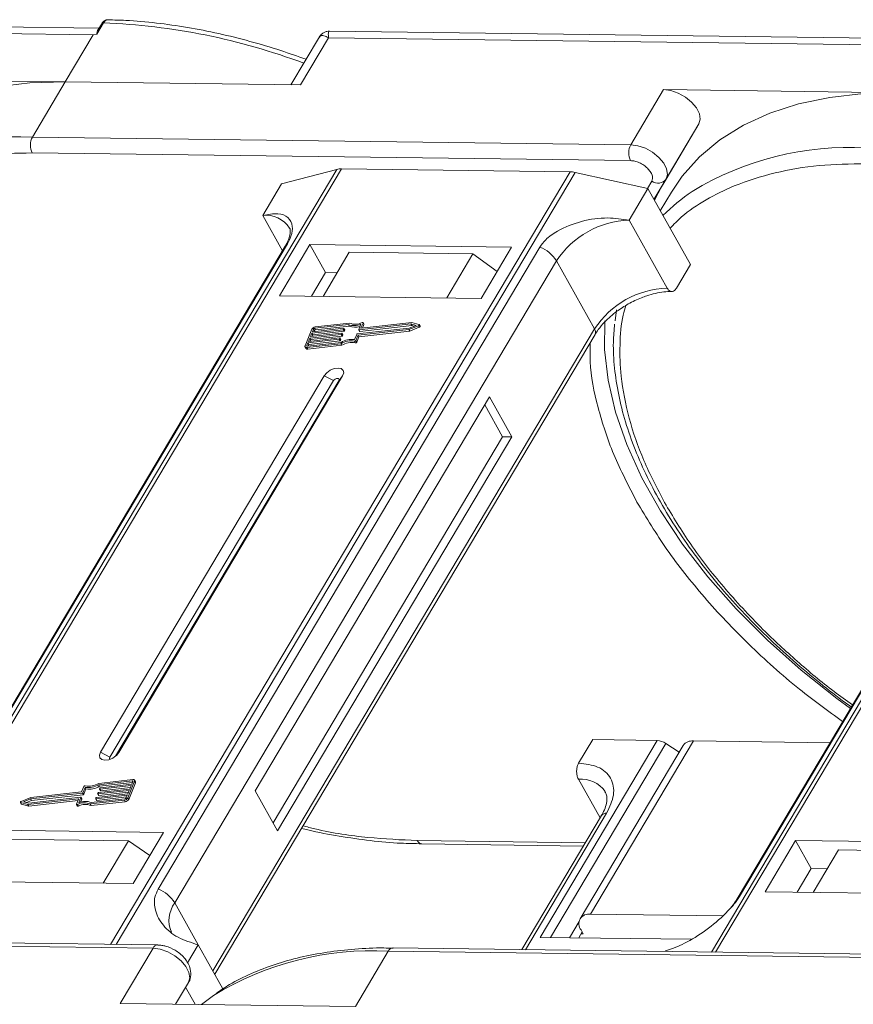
# Model space of a CAD drawing. Header units: millimetres. Extents: x -976 to 1106, y 28 to 1486.
# Tile 35 of 51: x 448 to 502, y 1201 to 1264. Entities that reach past the tile are written whole.
import ezdxf

# ---------------------------------------------------------------- set-up
doc = ezdxf.new("R2010")
doc.units = ezdxf.units.MM

msp = doc.modelspace()

# ---------------------------------------------------------------- linework, layer by layer
at = {"color": 7, "linetype": 'Continuous', "lineweight": 15}
for p, q in [((453.42, 1263.637), (414.589, 1264.136)), ((453.709, 1263.975), (453.28, 1263.253)), ((453.591, 1263.925), (453.33, 1263.486)), ((414.516, 1263.714), (453.049, 1263.218)), ((453.049, 1263.218), (451.239, 1260.176)), ((453.28, 1263.253), (453.049, 1263.218)), ((507.097, 1262.946), (468.266, 1263.446)), ((467.607, 1263.073), (465.773, 1259.989)), ((466.384, 1259.981), (468.193, 1263.023)), ((468.193, 1263.023), (506.725, 1262.527)), ((451.239, 1260.176), (436.095, 1260.371)), ((449.128, 1256.627), (451.239, 1260.176)), ((451.239, 1260.176), (466.384, 1259.981)), ((489.771, 1259.68), (487.661, 1256.131)), ((504.916, 1259.485), (489.771, 1259.68)), ((492.045, 1257.47), (489.659, 1253.458)), ((489.934, 1253.921), (492.045, 1257.47)), ((487.661, 1256.131), (449.128, 1256.627)), ((449.115, 1255.606), (487.647, 1255.11)), ((468.732, 1254.55), (439.176, 1204.856)), ((439.447, 1204.852), (469.025, 1254.583)), ((483.747, 1254.393), (454.169, 1204.663)), ((454.525, 1204.658), (484.082, 1254.352)), ((465.166, 1253.611), (468.732, 1254.55)), ((469.025, 1254.583), (483.747, 1254.393)), ((484.082, 1254.352), (488.76, 1253.307)), ((489.011, 1253.784), (488.732, 1253.313)), ((489.152, 1252.607), (489.934, 1253.921)), ((522.409, 1253.859), (492.852, 1204.165)), ((493.124, 1204.161), (522.702, 1253.892)), ((463.96, 1251.583), (465.166, 1253.611)), ((487.554, 1251.279), (488.76, 1253.307)), ((488.76, 1253.307), (491.499, 1248.417)), ((489.152, 1252.606), (489.659, 1253.458)), ((489.659, 1253.458), (489.18, 1252.558)), ((490.281, 1253.09), (489.56, 1251.878)), ((463.96, 1251.583), (465.234, 1249.307)), ((490.005, 1246.904), (487.554, 1251.279)), ((465.411, 1249.604), (440.834, 1208.283)), ((440.976, 1208.435), (465.553, 1249.757)), ((481.804, 1249.548), (457.227, 1208.226)), ((467.003, 1249.704), (465.043, 1246.409)), ((479.98, 1249.537), (467.003, 1249.704)), ((467.003, 1249.704), (468.012, 1247.903)), ((469.533, 1249.212), (467.845, 1246.373)), ((477.496, 1249.109), (469.533, 1249.212)), ((478.02, 1246.242), (479.98, 1249.537)), ((458.297, 1207.335), (482.874, 1248.657)), ((475.808, 1246.27), (477.496, 1249.109)), ((477.496, 1249.109), (479.056, 1247.984)), ((485.325, 1244.282), (482.874, 1248.657)), ((519.088, 1248.914), (494.511, 1207.592)), ((494.653, 1207.745), (519.23, 1249.066)), ((490.595, 1246.896), (491.499, 1248.417)), ((468.012, 1247.903), (467.108, 1246.382)), ((468.749, 1247.893), (468.012, 1247.903)), ((465.043, 1246.409), (478.02, 1246.242)), ((486.749, 1245.507), (486.662, 1244.797)), ((485.325, 1244.282), (460.748, 1202.96)), ((467.124, 1244.255), (466.688, 1243.194)), ((469.136, 1244.23), (467.126, 1244.003)), ((467.163, 1244.091), (469.173, 1244.318)), ((467.235, 1244.268), (467.163, 1244.091)), ((467.184, 1243.9), (469.194, 1244.127)), ((467.293, 1244.165), (467.235, 1244.268)), ((467.267, 1244.103), (467.293, 1244.165)), ((469.473, 1244.563), (467.309, 1244.318)), ((467.309, 1244.318), (467.367, 1244.216)), ((469.544, 1244.656), (467.345, 1244.407)), ((467.367, 1244.216), (469.531, 1244.46)), ((469.194, 1244.127), (469.136, 1244.23)), ((469.191, 1244.299), (469.173, 1244.255)), ((469.231, 1244.152), (469.173, 1244.255)), ((469.249, 1244.209), (469.191, 1244.312)), ((469.249, 1244.197), (469.191, 1244.299)), ((469.231, 1244.152), (469.249, 1244.197)), ((469.531, 1244.46), (469.473, 1244.563)), ((470.051, 1243.954), (473.391, 1244.332)), ((470.097, 1243.875), (473.377, 1244.246)), ((470.141, 1244.238), (470.282, 1244.58)), ((470.141, 1244.226), (470.199, 1244.123)), ((470.155, 1243.772), (473.435, 1244.143)), ((473.5, 1244.597), (470.16, 1244.219)), ((470.217, 1244.116), (470.16, 1244.219)), ((470.217, 1244.116), (473.558, 1244.494)), ((470.42, 1244.659), (470.288, 1244.339)), ((470.299, 1244.32), (470.288, 1244.339)), ((473.559, 1244.688), (470.307, 1244.32)), ((470.384, 1244.329), (470.477, 1244.556)), ((470.478, 1244.581), (470.42, 1244.684)), ((470.42, 1244.659), (470.477, 1244.556)), ((473.377, 1244.246), (473.984, 1244.486)), ((473.435, 1244.143), (473.377, 1244.246)), ((473.391, 1244.332), (473.837, 1244.509)), ((473.435, 1244.143), (474.042, 1244.384)), ((473.837, 1244.509), (473.5, 1244.597)), ((473.558, 1244.494), (473.5, 1244.597)), ((473.558, 1244.494), (473.704, 1244.456)), ((474.017, 1244.568), (473.559, 1244.688)), ((473.984, 1244.486), (474.042, 1244.384)), ((474.092, 1244.453), (474.035, 1244.556)), ((460.867, 1202.747), (485.356, 1243.92)), ((468.882, 1243.611), (466.872, 1243.384)), ((466.908, 1243.472), (468.918, 1243.699)), ((466.999, 1243.693), (466.908, 1243.472)), ((466.93, 1243.281), (468.939, 1243.508)), ((469.009, 1243.92), (466.999, 1243.693)), ((467.057, 1243.59), (466.999, 1243.693)), ((467.013, 1243.484), (467.057, 1243.59)), ((467.035, 1243.782), (469.045, 1244.009)), ((467.126, 1244.003), (467.035, 1243.782)), ((467.057, 1243.59), (469.067, 1243.817)), ((467.184, 1243.9), (467.126, 1244.003)), ((467.14, 1243.793), (467.184, 1243.9)), ((468.939, 1243.508), (468.882, 1243.611)), ((468.937, 1243.68), (468.919, 1243.636)), ((468.976, 1243.533), (468.919, 1243.636)), ((468.994, 1243.59), (468.937, 1243.693)), ((468.994, 1243.577), (468.937, 1243.68)), ((468.976, 1243.533), (468.994, 1243.577)), ((469.067, 1243.817), (469.009, 1243.92)), ((469.064, 1243.99), (469.046, 1243.946)), ((469.103, 1243.843), (469.046, 1243.946)), ((469.122, 1243.899), (469.064, 1244.002)), ((469.122, 1243.887), (469.064, 1243.99)), ((469.103, 1243.843), (469.122, 1243.887)), ((469.873, 1243.587), (470.014, 1243.929)), ((469.957, 1243.533), (470.097, 1243.875)), ((470.015, 1243.43), (469.957, 1243.533)), ((470.015, 1243.43), (470.155, 1243.772)), ((470.155, 1243.772), (470.097, 1243.875)), ((466.688, 1243.12), (466.746, 1243.017)), ((466.872, 1243.384), (466.799, 1243.207)), ((466.799, 1243.207), (466.82, 1243.169)), ((466.8, 1243.08), (468.999, 1243.329)), ((466.858, 1242.977), (466.8, 1243.08)), ((466.836, 1243.169), (469.001, 1243.414)), ((466.858, 1242.977), (469.057, 1243.226)), ((466.93, 1243.281), (466.872, 1243.384)), ((466.886, 1243.174), (466.93, 1243.281)), ((469.057, 1243.226), (468.999, 1243.329)), ((469.861, 1243.484), (469.919, 1243.381)), ((467.926, 1241.263), (453.511, 1217.027)), ((454.691, 1217.012), (469.106, 1241.248)), ((467.926, 1241.263), (468.521, 1240.949)), ((469.106, 1241.248), (468.857, 1240.944)), ((468.521, 1240.949), (454.106, 1216.713)), ((454.483, 1216.777), (468.857, 1240.944)), ((478.557, 1239.9), (463.479, 1214.548)), ((479.999, 1237.326), (478.557, 1239.9)), ((479.409, 1237.334), (478.255, 1239.393)), ((464.632, 1212.49), (479.409, 1237.334)), ((464.921, 1211.975), (479.999, 1237.326)), ((479.999, 1237.326), (479.409, 1237.334)), ((489.354, 1217.787), (481.815, 1205.112)), ((482.48, 1205.103), (489.911, 1217.596)), ((484.302, 1216.319), (485.206, 1217.84)), ((485.06, 1206.603), (491.695, 1217.757)), ((485.206, 1217.84), (489.354, 1217.787)), ((490.767, 1217.024), (489.911, 1217.596)), ((500.489, 1217.644), (491.695, 1217.757)), ((454.106, 1216.713), (453.511, 1217.027)), ((454.691, 1217.012), (454.538, 1216.825)), ((491.029, 1217.466), (484.395, 1206.312)), ((455.56, 1215.186), (453.396, 1214.942)), ((455.597, 1215.275), (453.398, 1215.026)), ((453.454, 1214.839), (455.569, 1215.078)), ((453.515, 1214.744), (455.525, 1214.972)), ((455.272, 1214.1), (455.709, 1215.161)), ((455.33, 1213.997), (455.766, 1215.058)), ((455.525, 1214.972), (455.598, 1215.148)), ((455.591, 1215.132), (455.56, 1215.186)), ((455.766, 1215.132), (455.709, 1215.235)), ((455.709, 1215.161), (455.766, 1215.058)), ((484.288, 1215.298), (485.682, 1212.809)), ((452.346, 1214.401), (449.006, 1214.023)), ((452.299, 1214.48), (449.019, 1214.109)), ((452.44, 1214.822), (452.299, 1214.48)), ((452.404, 1214.298), (452.346, 1214.401)), ((452.523, 1214.768), (452.383, 1214.426)), ((452.441, 1214.323), (452.383, 1214.426)), ((452.441, 1214.323), (452.581, 1214.665)), ((452.581, 1214.665), (452.523, 1214.768)), ((453.261, 1214.125), (455.271, 1214.352)), ((453.333, 1214.365), (453.351, 1214.409)), ((453.333, 1214.353), (453.39, 1214.25)), ((455.361, 1214.574), (453.351, 1214.346)), ((453.409, 1214.243), (453.351, 1214.346)), ((453.388, 1214.435), (455.398, 1214.662)), ((453.454, 1214.839), (453.396, 1214.942)), ((453.409, 1214.243), (455.314, 1214.459)), ((453.46, 1214.675), (453.478, 1214.719)), ((453.46, 1214.662), (453.518, 1214.559)), ((455.489, 1214.883), (453.479, 1214.656)), ((453.536, 1214.553), (453.479, 1214.656)), ((453.536, 1214.553), (455.441, 1214.768)), ((455.271, 1214.352), (455.361, 1214.574)), ((455.398, 1214.662), (455.489, 1214.883)), ((463.479, 1214.548), (464.921, 1211.975)), ((448.362, 1213.799), (448.42, 1213.696)), ((448.379, 1213.787), (448.838, 1213.667)), ((448.437, 1213.684), (448.379, 1213.787)), ((449.019, 1214.109), (448.413, 1213.869)), ((449.006, 1214.023), (448.56, 1213.846)), ((448.56, 1213.846), (448.897, 1213.758)), ((448.75, 1213.796), (449.063, 1213.92)), ((448.838, 1213.667), (452.09, 1214.035)), ((448.895, 1213.564), (452.07, 1213.923)), ((448.897, 1213.758), (452.237, 1214.136)), ((449.063, 1213.92), (449.006, 1214.023)), ((449.063, 1213.92), (452.404, 1214.298)), ((451.977, 1213.696), (452.109, 1214.016)), ((452.105, 1214.008), (452.09, 1214.035)), ((452.256, 1214.117), (452.115, 1213.775)), ((452.231, 1213.812), (452.313, 1214.014)), ((452.313, 1214.026), (452.256, 1214.129)), ((452.256, 1214.117), (452.313, 1214.014)), ((452.852, 1213.699), (455.051, 1213.948)), ((452.91, 1213.596), (455.109, 1213.845)), ((452.923, 1213.792), (455.088, 1214.037)), ((453.206, 1214.056), (453.224, 1214.1)), ((453.206, 1214.043), (453.263, 1213.94)), ((455.234, 1214.264), (453.224, 1214.037)), ((453.282, 1213.934), (453.224, 1214.037)), ((453.282, 1213.934), (455.187, 1214.149)), ((455.051, 1213.948), (455.109, 1213.845)), ((455.161, 1214.087), (455.234, 1214.264)), ((455.33, 1213.997), (455.272, 1214.1)), ((448.437, 1213.684), (448.895, 1213.564)), ((448.895, 1213.564), (448.838, 1213.667)), ((451.977, 1213.671), (452.035, 1213.568)), ((452.098, 1213.562), (452.04, 1213.665)), ((452.852, 1213.699), (452.91, 1213.596)), ((480.879, 1204.319), (486.103, 1213.103)), ((485.771, 1212.958), (480.635, 1204.322)), ((457.574, 1211.866), (444.597, 1212.033)), ((455.614, 1208.57), (457.574, 1211.866)), ((447.362, 1211.435), (455.325, 1211.333)), ((453.697, 1208.595), (455.325, 1211.333)), ((455.325, 1211.333), (456.693, 1210.385)), ((484.728, 1211.204), (473.913, 1211.343)), ((498.274, 1211.342), (496.314, 1208.047)), ((511.251, 1211.175), (498.274, 1211.342)), ((499.283, 1209.541), (498.274, 1211.342)), ((474.206, 1211.128), (484.603, 1210.994)), ((501.039, 1210.744), (499.411, 1208.007)), ((501.039, 1210.744), (509.002, 1210.642)), ((499.283, 1209.541), (498.379, 1208.02)), ((500.315, 1209.527), (499.283, 1209.541)), ((442.637, 1208.737), (455.614, 1208.57)), ((496.314, 1208.047), (509.291, 1207.879)), ((458.297, 1207.335), (459.811, 1204.633)), ((484.33, 1206.124), (483.714, 1205.087)), ((493.588, 1206.493), (485.06, 1206.603)), ((484.457, 1205.589), (484.602, 1205.331)), ((418.37, 1204.912), (456.902, 1204.416)), ((457.2, 1204.624), (418.667, 1205.12)), ((481.815, 1205.112), (491.529, 1204.987)), ((484.53, 1205.46), (484.304, 1205.08)), ((484.602, 1205.331), (484.454, 1205.333)), ((456.902, 1204.416), (454.791, 1200.867)), ((459.811, 1204.633), (459.126, 1203.482)), ((459.811, 1204.633), (461.399, 1201.799)), ((469.936, 1200.672), (472.047, 1204.221)), ((472.047, 1204.221), (510.579, 1203.725)), ((510.876, 1203.933), (472.344, 1204.429)), ((489.867, 1204.203), (489.893, 1204.246)), ((459.175, 1202.206), (458.352, 1200.821)), ((458.352, 1200.821), (459.175, 1202.206)), ((458.997, 1201.905), (459.613, 1200.805)), ((454.791, 1200.867), (469.936, 1200.672))]:
    msp.add_line(p, q, dxfattribs=at)
at = {"color": 7, "linetype": 'Continuous', "lineweight": 15, "flags": 128}
for points in [[(451.239, 1260.176), (448.964, 1260.115), (446.809, 1259.872), (444.792, 1259.449), (442.929, 1258.85), (441.235, 1258.079), (439.724, 1257.142), (438.407, 1256.048), (437.296, 1254.804), (436.604, 1253.781)], [(492.045, 1257.47), (492.133, 1257.77), (492.079, 1258.124), (491.889, 1258.501), (491.579, 1258.868), (491.175, 1259.195), (490.712, 1259.453), (490.231, 1259.619), (489.771, 1259.68)], [(504.916, 1259.485), (502.641, 1259.424), (500.486, 1259.181), (498.469, 1258.758), (496.606, 1258.159), (494.912, 1257.388), (493.4, 1256.451), (492.084, 1255.357), (490.973, 1254.113), (490.281, 1253.09)], [(489.934, 1253.921), (490.022, 1254.221), (489.968, 1254.575), (489.778, 1254.952), (489.468, 1255.319), (489.064, 1255.646), (488.601, 1255.904), (488.12, 1256.07), (487.661, 1256.131)], [(465.411, 1249.604), (465.47, 1249.684), (465.553, 1249.757)], [(501.798, 1219.843), (500.93, 1220.482), (498.62, 1222.317), (496.454, 1224.246), (494.45, 1226.252), (492.626, 1228.319), (490.997, 1230.428), (489.578, 1232.561), (488.379, 1234.7), (487.411, 1236.828), (486.684, 1238.925), (486.202, 1240.974), (485.97, 1242.957), (485.984, 1244.792)], [(469.173, 1244.318), (469.178, 1244.319), (469.182, 1244.318), (469.186, 1244.316), (469.19, 1244.314), (469.192, 1244.311), (469.193, 1244.308), (469.192, 1244.304), (469.191, 1244.299)], [(470.16, 1244.219), (470.154, 1244.219), (470.15, 1244.22), (470.146, 1244.221), (470.143, 1244.223), (470.141, 1244.226), (470.14, 1244.23), (470.14, 1244.234), (470.141, 1244.238)], [(470.288, 1244.339), (470.287, 1244.335), (470.287, 1244.331), (470.288, 1244.327), (470.29, 1244.324), (470.293, 1244.322), (470.297, 1244.321), (470.302, 1244.32), (470.307, 1244.32)], [(470.357, 1244.69), (470.372, 1244.695), (470.386, 1244.697), (470.399, 1244.697), (470.409, 1244.694), (470.417, 1244.688), (470.422, 1244.68), (470.423, 1244.67), (470.42, 1244.659)], [(474.017, 1244.568), (474.028, 1244.563), (474.035, 1244.554), (474.037, 1244.543), (474.034, 1244.531), (474.027, 1244.518), (474.015, 1244.506), (474.001, 1244.495), (473.984, 1244.486)], [(474.042, 1244.384), (474.058, 1244.392), (474.073, 1244.403), (474.085, 1244.415), (474.092, 1244.428), (474.095, 1244.441), (474.093, 1244.451), (474.092, 1244.453)], [(468.918, 1243.699), (468.923, 1243.7), (468.928, 1243.699), (468.932, 1243.697), (468.935, 1243.695), (468.937, 1243.692), (468.938, 1243.689), (468.938, 1243.685), (468.937, 1243.68)], [(469.045, 1244.009), (469.051, 1244.009), (469.055, 1244.008), (469.059, 1244.007), (469.062, 1244.005), (469.064, 1244.002), (469.065, 1243.998), (469.065, 1243.994), (469.064, 1243.99)], [(466.8, 1243.08), (466.769, 1243.079), (466.741, 1243.083), (466.717, 1243.092), (466.698, 1243.106), (466.686, 1243.124), (466.68, 1243.145), (466.681, 1243.169), (466.688, 1243.194)], [(466.799, 1243.207), (466.797, 1243.198), (466.796, 1243.19), (466.798, 1243.183), (466.803, 1243.177), (466.809, 1243.173), (466.817, 1243.17), (466.826, 1243.168), (466.836, 1243.169)], [(469.106, 1241.248), (469.176, 1241.442), (469.146, 1241.608), (469.02, 1241.721), (468.817, 1241.762), (468.569, 1241.727), (468.312, 1241.619), (468.086, 1241.456), (467.926, 1241.263)], [(468.857, 1240.944), (468.877, 1241), (468.868, 1241.047), (468.832, 1241.079), (468.775, 1241.091), (468.704, 1241.081), (468.631, 1241.05), (468.566, 1241.004), (468.521, 1240.949)], [(453.511, 1217.027), (453.441, 1216.832), (453.471, 1216.666), (453.597, 1216.554), (453.799, 1216.512), (454.048, 1216.548), (454.305, 1216.656), (454.531, 1216.818), (454.691, 1217.012)], [(454.106, 1216.713), (454.086, 1216.657), (454.094, 1216.61), (454.13, 1216.578), (454.134, 1216.576)], [(455.598, 1215.148), (455.6, 1215.157), (455.6, 1215.165), (455.598, 1215.172), (455.594, 1215.178), (455.588, 1215.182), (455.58, 1215.185), (455.571, 1215.187), (455.56, 1215.186)], [(455.597, 1215.275), (455.628, 1215.276), (455.656, 1215.272), (455.68, 1215.263), (455.698, 1215.249), (455.711, 1215.231), (455.717, 1215.21), (455.716, 1215.186), (455.709, 1215.161)], [(453.351, 1214.346), (453.346, 1214.346), (453.342, 1214.347), (453.338, 1214.348), (453.335, 1214.35), (453.332, 1214.353), (453.331, 1214.357), (453.332, 1214.361), (453.333, 1214.365)], [(453.479, 1214.656), (453.473, 1214.656), (453.469, 1214.656), (453.465, 1214.658), (453.462, 1214.66), (453.46, 1214.663), (453.459, 1214.666), (453.459, 1214.67), (453.46, 1214.675)], [(448.379, 1213.787), (448.368, 1213.792), (448.362, 1213.801), (448.359, 1213.812), (448.362, 1213.824), (448.37, 1213.837), (448.382, 1213.85), (448.396, 1213.86), (448.413, 1213.869)], [(452.109, 1214.016), (452.11, 1214.02), (452.11, 1214.024), (452.109, 1214.028), (452.107, 1214.031), (452.104, 1214.033), (452.1, 1214.034), (452.095, 1214.035), (452.09, 1214.035)], [(452.237, 1214.136), (452.242, 1214.136), (452.247, 1214.135), (452.251, 1214.134), (452.254, 1214.132), (452.256, 1214.129), (452.257, 1214.125), (452.257, 1214.121), (452.256, 1214.117)], [(453.224, 1214.037), (453.219, 1214.036), (453.214, 1214.037), (453.21, 1214.039), (453.207, 1214.041), (453.205, 1214.044), (453.204, 1214.047), (453.204, 1214.051), (453.206, 1214.056)], [(448.42, 1213.696), (448.426, 1213.689), (448.437, 1213.684)], [(452.04, 1213.665), (452.025, 1213.66), (452.011, 1213.658), (451.998, 1213.658), (451.987, 1213.661), (451.98, 1213.667), (451.975, 1213.675), (451.974, 1213.685), (451.977, 1213.696)], [(452.035, 1213.568), (452.037, 1213.564), (452.045, 1213.558), (452.056, 1213.555), (452.069, 1213.555), (452.083, 1213.557), (452.098, 1213.562)], [(474.206, 1211.128), (474.206, 1211.128), (474.197, 1211.128)], [(494.509, 1207.589), (494.57, 1207.671), (494.653, 1207.745)], [(456.902, 1204.416), (457.361, 1204.355), (457.843, 1204.188), (458.305, 1203.931), (458.709, 1203.604), (459.02, 1203.236), (459.21, 1202.859), (459.263, 1202.506), (459.175, 1202.206)], [(472.344, 1204.429), (472.344, 1204.429), (472.353, 1204.428)], [(460.02, 1200.799), (460.531, 1201.187), (460.801, 1201.376)]]:
    msp.add_lwpolyline(points, dxfattribs=at)
at = {"color": 7, "linetype": 'Continuous', "lineweight": 15}
for centre, radius, start, end in [((453.693, 1263.851), 0.126, 82.49156, 144.10364), ((452.182, 1223.032), 40.971, 69.39348, 87.86352), ((448.071, 1237.138), 19.517, 86.89523, 121.269), ((450.108, 1256.104), 1.11, 151.86538, 206.65442), ((488.64, 1255.608), 1.11, 151.86538, 206.65442), ((501.748, 1236.448), 19.517, 86.89523, 121.269), ((469.001, 1253.485), 1.098, 88.72031, 104.14409), ((483.716, 1252.756), 1.638, 77.08998, 88.8989), ((489.402, 1254.323), 0.666, 234.0762, 322.90297), ((498.25, 1243.202), 11.94, 123.74678, 135.50714), ((464.166, 1249.777), 1.817, 33.1952, 96.53301), ((487.744, 1245.452), 5.83, 91.86957, 146.65022), ((480.995, 1247.489), 2.213, 31.86898, 68.55124), ((490.195, 1241.077), 5.83, 91.86957, 146.65022), ((467.378, 1244.122), 0.287, 96.59253, 152.29321), ((467.32, 1244.224), 0.0955, 96.59253, 152.29321), ((467.378, 1244.121), 0.0955, 96.59253, 152.29321), ((469.131, 1244.277), 0.0478, 276.59253, 332.29321), ((469.188, 1244.175), 0.0478, 276.59253, 332.29321), ((469.237, 1244.203), 0.0138, 333.02121, 26.65141), ((469.858, 1245.532), 1.042, 248.35959, 294.01857), ((469.905, 1245.379), 0.991, 247.84687, 288.77105), ((469.915, 1245.523), 0.943, 246.89164, 297.97103), ((470.453, 1244.569), 0.0276, 333.09852, 26.5741), ((485.046, 1244.076), 0.346, 333.31625, 36.51573), ((468.876, 1243.658), 0.0478, 276.59253, 332.29321), ((468.934, 1243.555), 0.0478, 276.59253, 332.29321), ((468.982, 1243.584), 0.0138, 333.02121, 26.65141), ((469.621, 1242.342), 1.167, 78.13867, 122.23452), ((469.691, 1242.224), 1.375, 82.36132, 120.10827), ((469.004, 1243.968), 0.0478, 276.59253, 332.29321), ((469.061, 1243.865), 0.0478, 276.59253, 332.29321), ((469.109, 1243.893), 0.0138, 333.02121, 26.65141), ((469.876, 1243.573), 0.0903, 260.49805, 333.59787), ((470.056, 1243.906), 0.0478, 96.59253, 152.29321), ((470.213, 1244.134), 0.0183, 217.91724, 283.38081), ((466.832, 1243.084), 0.11, 217.91724, 283.38081), ((469.679, 1242.239), 1.167, 78.13867, 122.23452), ((469.934, 1243.47), 0.0903, 260.49805, 333.59787), ((489.299, 1216.719), 1.07, 55.09609, 87.03844), ((491.614, 1217.034), 0.727, 83.64232, 143.56702), ((452.775, 1216.013), 1.167, 258.13867, 302.23452), ((455.693, 1215.095), 0.0826, 333.02121, 26.65141), ((484.45, 1213.395), 1.91, 35.13686, 94.86934), ((452.341, 1214.449), 0.0478, 276.59253, 332.29321), ((452.521, 1214.782), 0.0903, 80.49805, 153.59787), ((452.706, 1216.131), 1.375, 262.36132, 300.10827), ((452.764, 1216.028), 1.375, 262.36132, 300.10827), ((453.393, 1214.387), 0.0478, 96.59253, 152.29321), ((453.521, 1214.697), 0.0478, 96.59253, 152.29321), ((453.532, 1214.571), 0.0183, 217.91724, 283.38081), ((452.482, 1212.832), 0.943, 66.89164, 117.97103), ((452.539, 1212.824), 1.042, 68.35959, 114.01857), ((452.301, 1214.02), 0.0138, 333.02121, 26.65141), ((452.398, 1214.346), 0.0478, 276.59253, 332.29321), ((453.266, 1214.078), 0.0478, 96.59253, 152.29321), ((453.278, 1213.952), 0.0183, 217.91724, 283.38081), ((453.405, 1214.261), 0.0183, 217.91724, 283.38081), ((455.019, 1214.233), 0.287, 276.59253, 332.29321), ((455.077, 1214.132), 0.0955, 276.59253, 332.29321), ((455.076, 1214.13), 0.287, 276.59253, 332.29321), ((452.54, 1212.729), 0.943, 66.89164, 117.97103), ((486.063, 1212.742), 0.363, 83.64232, 143.56702), ((474.249, 1211.491), 0.367, 203.79329, 261.81678), ((456.418, 1206.167), 2.213, 31.86898, 68.55124), ((459.834, 1206.203), 1.909, 143.64522, 203.44279), ((484.952, 1205.981), 0.631, 80.05661, 218.47393), ((457.219, 1204.278), 0.346, 93.05406, 156.53827), ((470.985, 1184.771), 19.479, 86.87659, 121.52214), ((472.376, 1204.067), 0.363, 94.95278, 154.87747)]:
    msp.add_arc(centre, radius, start, end, dxfattribs=at)
for points, knots in [([(454.008, 1264.183), (453.968, 1264.18), (453.889, 1264.175), (453.773, 1264.121), (453.67, 1264.039), (453.617, 1263.962), (453.591, 1263.925)], [0, 0, 0, 0, 0.254858, 0.509073, 0.758744, 1, 1, 1, 1]), ([(454.016, 1264.179), (453.999, 1264.18), (453.932, 1264.185), (453.819, 1264.127), (453.744, 1264.024), (453.709, 1263.975)], [0, 0, 0, 0, 0.1530543, 0.607068, 1, 1, 1, 1]), ([(466.75, 1261.632), (466.209, 1261.825), (465.003, 1262.253), (463.125, 1262.807), (461.116, 1263.308), (459.101, 1263.705), (457.104, 1263.987), (455.4, 1264.147), (454.391, 1264.163), (454.016, 1264.168)], [0, 0, 0, 0, 0.123694, 0.275342, 0.43003, 0.586973, 0.745611, 0.905547, 1, 1, 1, 1]), ([(453.28, 1263.253), (453.279, 1263.253), (453.277, 1263.253), (453.274, 1263.254), (453.271, 1263.257), (453.267, 1263.278), (453.281, 1263.363), (453.29, 1263.446), (453.33, 1263.484), (453.332, 1263.485)], [0, 0, 0, 0, 0.007214, 0.014412, 0.026801, 0.065603, 0.248401, 0.979877, 1, 1, 1, 1]), ([(468.263, 1263.446), (468.208, 1263.443), (468.09, 1263.437), (467.91, 1263.371), (467.733, 1263.252), (467.649, 1263.131), (467.605, 1263.069)], [0, 0, 0, 0, 0.212442, 0.455273, 0.721982, 1, 1, 1, 1]), ([(468.193, 1263.023), (468.092, 1263.074), (467.889, 1263.175), (467.695, 1263.19), (467.644, 1263.097), (467.625, 1263.062)], [0, 0, 0, 0, 0.384879, 0.766722, 1, 1, 1, 1]), ([(468.265, 1263.437), (468.262, 1263.44), (468.215, 1263.477), (468.175, 1263.348), (468.187, 1263.132), (468.193, 1263.023)], [0, 0, 0, 0, 0.0382084, 0.5167755, 1, 1, 1, 1]), ([(436.51, 1251.452), (436.751, 1251.699), (437.424, 1252.386), (438.806, 1253.304), (440.78, 1254.293), (443.204, 1255.058), (446.044, 1255.55), (448.102, 1255.587), (449.115, 1255.606)], [0, 0, 0, 0, 0.0892615, 0.2481902, 0.4071382, 0.6104349, 0.8081913, 1, 1, 1, 1]), ([(487.647, 1255.11), (487.736, 1255.102), (487.917, 1255.087), (488.214, 1254.982), (488.497, 1254.824), (488.741, 1254.626), (488.929, 1254.404), (489.046, 1254.174), (489.082, 1253.954), (489.035, 1253.84), (489.011, 1253.784)], [0, 0, 0, 0, 0.12225, 0.25, 0.37775, 0.5, 0.62225, 0.75, 0.87775, 1, 1, 1, 1]), ([(490.186, 1250.761), (490.428, 1251.008), (491.1, 1251.695), (492.483, 1252.613), (494.456, 1253.602), (496.88, 1254.367), (499.72, 1254.859), (501.779, 1254.896), (502.792, 1254.915)], [0, 0, 0, 0, 0.089262, 0.24819, 0.407138, 0.610435, 0.808191, 1, 1, 1, 1]), ([(465.553, 1249.757), (465.638, 1249.924), (465.858, 1250.354), (465.903, 1250.974), (465.634, 1251.5), (464.977, 1251.766), (464.3, 1251.644), (463.96, 1251.583)], [0, 0, 0, 0, 0.111335, 0.286497, 0.521289, 0.758582, 1, 1, 1, 1]), ([(487.554, 1251.279), (487.101, 1251.347), (486.117, 1251.496), (484.476, 1251.262), (483.104, 1250.716), (482.206, 1250.097), (481.92, 1249.707), (481.804, 1249.548)], [0, 0, 0, 0, 0.222481, 0.483081, 0.73977, 0.893878, 1, 1, 1, 1]), ([(465.685, 1250.774), (465.686, 1250.774), (465.717, 1250.736), (465.73, 1250.666), (465.74, 1250.423), (465.649, 1250.084), (465.535, 1249.794), (465.418, 1249.623), (465.405, 1249.603)], [0, 0, 0, 0, 0.005744, 0.3066112, 0.5316672, 0.7534528, 0.9717968, 1, 1, 1, 1]), ([(487.501, 1245.886), (487.78, 1246.03), (488.173, 1246.231), (488.762, 1246.443), (489.25, 1246.579), (489.798, 1246.676), (490.129, 1246.684), (490.297, 1246.688)], [0, 0, 0, 0, 0.294099, 0.412703, 0.605791, 0.800293, 1, 1, 1, 1]), ([(490.595, 1246.896), (490.558, 1246.845), (490.483, 1246.742), (490.343, 1246.679), (490.202, 1246.695), (490.085, 1246.779), (490.027, 1246.869), (490.005, 1246.904)], [0, 0, 0, 0, 0.214694, 0.429388, 0.644082, 0.858775, 1, 1, 1, 1]), ([(485.367, 1243.922), (485.429, 1244.026), (485.588, 1244.292), (485.932, 1244.69), (486.345, 1245.084), (486.844, 1245.487), (487.249, 1245.734), (487.501, 1245.886)], [0, 0, 0, 0, 0.149323, 0.380846, 0.555425, 0.724977, 1, 1, 1, 1]), ([(489.827, 1233.11), (489.36, 1234.009), (488.41, 1235.835), (487.486, 1238.566), (486.998, 1241.061), (486.93, 1243.266), (487.05, 1244.788), (487.289, 1245.584), (487.351, 1245.789)], [0, 0, 0, 0, 0.198524, 0.403205, 0.613647, 0.778148, 0.942668, 1, 1, 1, 1]), ([(486.616, 1244.594), (486.582, 1244.207), (486.501, 1243.288), (486.591, 1241.765), (486.849, 1240.05), (487.295, 1238.294), (487.917, 1236.513), (488.71, 1234.717), (489.668, 1232.918), (490.784, 1231.126), (492.048, 1229.355), (493.448, 1227.615), (494.972, 1225.922), (496.598, 1224.293), (498.291, 1222.752), (499.996, 1221.346), (501.187, 1220.423), (501.807, 1219.985), (501.86, 1219.948)], [0, 0, 0, 0, 0.0503207, 0.1196233, 0.1889785, 0.2583344, 0.327647, 0.3968804, 0.4659963, 0.5349555, 0.6037094, 0.6721769, 0.7402153, 0.8075512, 0.8735932, 0.9367934, 0.9945952, 1, 1, 1, 1]), ([(485.054, 1243.413), (485.041, 1243.001), (484.999, 1241.669), (485.493, 1239.241), (486.46, 1236.212), (487.527, 1234.155), (488.058, 1233.133)], [0, 0, 0, 0, 0.131047, 0.423394, 0.71326, 1, 1, 1, 1]), ([(488.058, 1233.133), (488.67, 1232.116), (489.912, 1230.056), (492.35, 1226.977), (495.215, 1223.953), (498.211, 1221.25), (500.357, 1219.685), (501.296, 1219)], [0, 0, 0, 0, 0.202029, 0.409492, 0.620744, 0.833942, 1, 1, 1, 1]), ([(501.94, 1220.083), (501.539, 1220.368), (500.291, 1221.255), (498.35, 1222.88), (495.932, 1225.116), (493.609, 1227.635), (491.465, 1230.381), (490.368, 1232.21), (489.827, 1233.11)], [0, 0, 0, 0, 0.076289, 0.237481, 0.398693, 0.604886, 0.805459, 1, 1, 1, 1]), ([(484.302, 1216.319), (484.271, 1216.257), (484.209, 1216.131), (484.169, 1215.891), (484.174, 1215.645), (484.219, 1215.44), (484.269, 1215.338), (484.288, 1215.298)], [0, 0, 0, 0, 0.214694, 0.429388, 0.644082, 0.858775, 1, 1, 1, 1]), ([(486.103, 1213.103), (486.291, 1213.502), (486.58, 1214.116), (486.559, 1214.86), (486.385, 1215.374), (486.038, 1215.791), (485.415, 1216.197), (484.74, 1216.271), (484.302, 1216.319)], [0, 0, 0, 0, 0.239457, 0.368361, 0.5, 0.631639, 0.760543, 1, 1, 1, 1]), ([(485.999, 1214.483), (486.037, 1214.418), (486.119, 1214.276), (486.137, 1213.963), (486.056, 1213.557), (485.926, 1213.211), (485.791, 1213.004), (485.76, 1212.956)], [0, 0, 0, 0, 0.209538, 0.461851, 0.698708, 0.93023, 1, 1, 1, 1]), ([(466.45, 1212.132), (466.591, 1212.097), (467.414, 1211.889), (468.902, 1211.615), (470.901, 1211.325), (472.676, 1211.162), (473.755, 1211.147), (474.199, 1211.141)], [0, 0, 0, 0, 0.052717, 0.30573, 0.561476, 0.819314, 1, 1, 1, 1]), ([(473.913, 1211.343), (472.864, 1211.393), (470.732, 1211.495), (468.233, 1211.853), (466.803, 1212.227), (466.546, 1212.295)], [0, 0, 0, 0, 0.442982, 0.899702, 1, 1, 1, 1]), ([(457.227, 1208.226), (457.147, 1208.05), (456.94, 1207.597), (457.016, 1206.763), (457.499, 1205.853), (458.458, 1205.05), (459.357, 1204.773), (459.811, 1204.633)], [0, 0, 0, 0, 0.111335, 0.286497, 0.521289, 0.758582, 1, 1, 1, 1]), ([(489.893, 1204.246), (490.243, 1204.363), (491.001, 1204.615), (492.327, 1205.412), (493.479, 1206.35), (494.267, 1207.168), (494.541, 1207.577), (494.653, 1207.745)], [0, 0, 0, 0, 0.222481, 0.483081, 0.73977, 0.893878, 1, 1, 1, 1]), ([(494.505, 1207.59), (494.426, 1207.463), (494.257, 1207.189), (493.992, 1206.903), (493.85, 1206.75)], [0, 0, 0, 0, 0.467677, 1, 1, 1, 1]), ([(458.312, 1204.288), (458.114, 1204.387), (457.839, 1204.524), (457.459, 1204.61), (457.291, 1204.613), (457.201, 1204.614)], [0, 0, 0, 0, 0.5471087, 0.7598003, 1, 1, 1, 1]), ([(459.172, 1202.215), (459.181, 1202.225), (459.291, 1202.353), (459.35, 1202.707), (459.301, 1203.146), (459.127, 1203.514), (458.903, 1203.816), (458.635, 1204.077), (458.415, 1204.221), (458.312, 1204.288)], [0, 0, 0, 0, 0.016393, 0.210718, 0.413738, 0.571929, 0.705512, 0.861477, 1, 1, 1, 1]), ([(472.351, 1204.416), (472.156, 1204.422), (471.313, 1204.449), (469.887, 1204.371), (468.086, 1204.177), (466.37, 1203.848), (464.741, 1203.394), (463.217, 1202.805), (461.943, 1202.182), (461.238, 1201.702), (460.955, 1201.51)], [0, 0, 0, 0, 0.042725, 0.184157, 0.326261, 0.469019, 0.612495, 0.756832, 0.902269, 1, 1, 1, 1])]:
    msp.add_open_spline(points, degree=3, knots=knots, dxfattribs=at)

doc.saveas('drawing.dxf')
